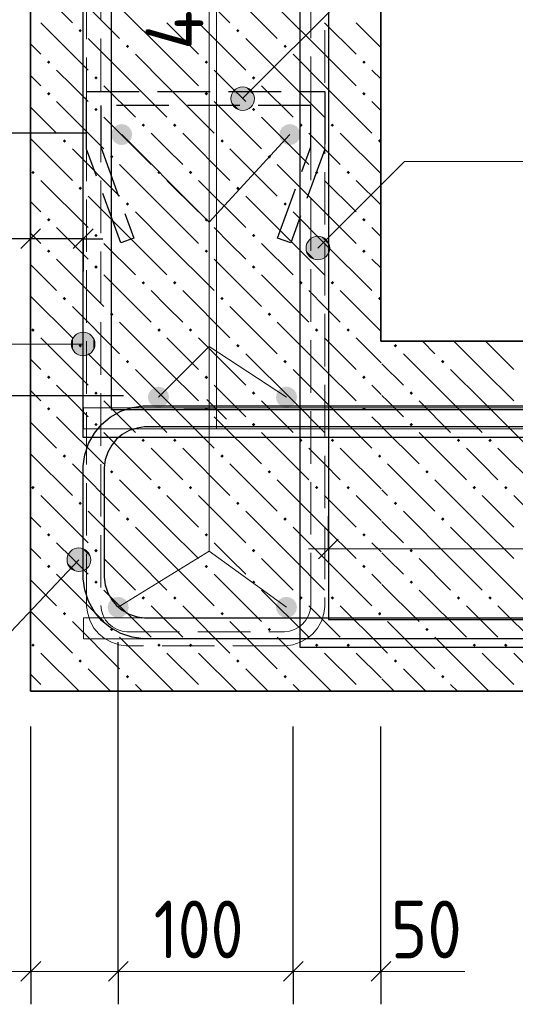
# Model space of a CAD drawing. Header units: millimetres. Extents: x 0 to 50400, y 0 to 35640.
# Tile 31 of 34: x 36413 to 38677, y 24557 to 29055. Entities that reach past the tile are written whole.
import ezdxf

# ---------------------------------------------------------------- set-up
doc = ezdxf.new("R2010")
doc.units = ezdxf.units.MM
doc.linetypes.add('______2', pattern=[324, 240, -84])
for name, color, linetype, lineweight in [('Standard', 7, 'Continuous', 25), ('ДОП Верх по Х', 7, 'Continuous', 25), ('ЖБ Перекрытие верхний уровень', 7, 'Continuous', 35), ('Размерная линия_ общее', 7, 'Continuous', 13), ('Текст_ общее', 7, 'Continuous', 25)]:
    doc.layers.add(name, color=color, linetype=linetype, lineweight=lineweight)
for name, color, linetype, lineweight, true_color in [('Обрамление П-обр. равн.', 7, 'Continuous', 25, 0x5f1e0f), ('Поперечное армирование AW фон', 7, '______2', 13, 0xa0a0a0), ('Фоновоя арматура Х1', 7, 'Continuous', 18, 0x656565)]:
    doc.layers.add(name, color=color, linetype=linetype, lineweight=lineweight, true_color=true_color)
doc.layers.add('Стена фоновая затяжка С-обр.', color=7, linetype='______2', true_color=0xa0a0a0)
doc.styles.add('ISOCPEUR', font='txt')

msp = doc.modelspace()

# ---------------------------------------------------------------- hatches: boundary and pattern name
at = {"layer": 'ЖБ Перекрытие верхний уровень', "linetype": 'Continuous', "lineweight": 18, "transparency": 33554687}
for points in [[(36681.7, 29005.4), (36689.5, 29013.2), (36697.3, 29005.4), (36689.5, 28997.6)], [(37401.7, 29005.4), (37409.5, 29013.2), (37417.3, 29005.4), (37409.5, 28997.6)], [(36897.7, 28933.4), (36905.5, 28941.2), (36913.3, 28933.4), (36905.5, 28925.6)], [(37617.7, 28933.4), (37625.5, 28941.2), (37633.3, 28933.4), (37625.5, 28925.6)], [(36537.7, 28861.4), (36545.5, 28869.2), (36553.3, 28861.4), (36545.5, 28853.6)], [(37257.7, 28861.4), (37265.5, 28869.2), (37273.3, 28861.4), (37265.5, 28853.6)], [(37977.7, 28861.4), (37985.5, 28869.2), (37993.3, 28861.4), (37985.5, 28853.6)], [(36753.7, 28789.4), (36761.5, 28797.2), (36769.3, 28789.4), (36761.5, 28781.6)], [(37473.7, 28789.4), (37481.5, 28797.2), (37489.3, 28789.4), (37481.5, 28781.6)], [(36537.7, 28717.4), (36545.5, 28725.2), (36553.3, 28717.4), (36545.5, 28709.6)], [(37257.7, 28717.4), (37265.5, 28725.2), (37273.3, 28717.4), (37265.5, 28709.6)], [(37977.7, 28717.4), (37985.5, 28725.2), (37993.3, 28717.4), (37985.5, 28709.6)], [(36753.7, 28645.4), (36761.5, 28653.2), (36769.3, 28645.4), (36761.5, 28637.6)], [(37473.7, 28645.4), (37481.5, 28653.2), (37489.3, 28645.4), (37481.5, 28637.6)], [(36969.7, 28573.4), (36977.5, 28581.2), (36985.3, 28573.4), (36977.5, 28565.6)], [(37113.7, 28573.4), (37121.5, 28581.2), (37129.3, 28573.4), (37121.5, 28565.6)], [(37689.7, 28573.4), (37697.5, 28581.2), (37705.3, 28573.4), (37697.5, 28565.6)], [(37833.7, 28573.4), (37841.5, 28581.2), (37849.3, 28573.4), (37841.5, 28565.6)], [(36609.7, 28501.4), (36617.5, 28509.2), (36625.3, 28501.4), (36617.5, 28493.6)], [(37329.7, 28501.4), (37337.5, 28509.2), (37345.3, 28501.4), (37337.5, 28493.6)], [(38049.7, 28501.4), (38057.5, 28509.2), (38063.4, 28503.3), (38063.4, 28499.5), (38057.5, 28493.6)], [(36825.7, 28429.4), (36833.5, 28437.2), (36841.3, 28429.4), (36833.5, 28421.6)], [(37545.7, 28429.4), (37553.5, 28437.2), (37561.3, 28429.4), (37553.5, 28421.6)], [(36465.7, 28357.4), (36473.5, 28365.2), (36481.3, 28357.4), (36473.5, 28349.6)], [(37041.7, 28357.4), (37049.5, 28365.2), (37057.3, 28357.4), (37049.5, 28349.6)], [(37185.7, 28357.4), (37193.5, 28365.2), (37201.3, 28357.4), (37193.5, 28349.6)], [(37761.7, 28357.4), (37769.5, 28365.2), (37777.3, 28357.4), (37769.5, 28349.6)], [(37905.7, 28357.4), (37913.5, 28365.2), (37921.3, 28357.4), (37913.5, 28349.6)], [(36681.7, 28285.4), (36689.5, 28293.2), (36697.3, 28285.4), (36689.5, 28277.6)], [(37401.7, 28285.4), (37409.5, 28293.2), (37417.3, 28285.4), (37409.5, 28277.6)], [(36897.7, 28213.4), (36905.5, 28221.2), (36913.3, 28213.4), (36905.5, 28205.6)], [(37617.7, 28213.4), (37625.5, 28221.2), (37633.3, 28213.4), (37625.5, 28205.6)], [(36537.7, 28141.4), (36545.5, 28149.2), (36553.3, 28141.4), (36545.5, 28133.6)], [(37257.7, 28141.4), (37265.5, 28149.2), (37273.3, 28141.4), (37265.5, 28133.6)], [(37977.7, 28141.4), (37985.5, 28149.2), (37993.3, 28141.4), (37985.5, 28133.6)], [(36753.7, 28069.4), (36761.5, 28077.2), (36769.3, 28069.4), (36761.5, 28061.6)], [(37473.7, 28069.4), (37481.5, 28077.2), (37489.3, 28069.4), (37481.5, 28061.6)], [(36537.7, 27997.4), (36545.5, 28005.2), (36553.3, 27997.4), (36545.5, 27989.6)], [(37257.7, 27997.4), (37265.5, 28005.2), (37273.3, 27997.4), (37265.5, 27989.6)], [(37977.7, 27997.4), (37985.5, 28005.2), (37993.3, 27997.4), (37985.5, 27989.6)], [(36753.7, 27925.4), (36761.5, 27933.2), (36769.3, 27925.4), (36761.5, 27917.6)], [(37473.7, 27925.4), (37481.5, 27933.2), (37489.3, 27925.4), (37481.5, 27917.6)], [(36969.7, 27853.4), (36977.5, 27861.2), (36985.3, 27853.4), (36977.5, 27845.6)], [(37113.7, 27853.4), (37121.5, 27861.2), (37129.3, 27853.4), (37121.5, 27845.6)], [(37689.7, 27853.4), (37697.5, 27861.2), (37705.3, 27853.4), (37697.5, 27845.6)], [(37833.7, 27853.4), (37841.5, 27861.2), (37849.3, 27853.4), (37841.5, 27845.6)], [(36609.7, 27781.4), (36617.5, 27789.2), (36625.3, 27781.4), (36617.5, 27773.6)], [(37329.7, 27781.4), (37337.5, 27789.2), (37345.3, 27781.4), (37337.5, 27773.6)], [(38049.7, 27781.4), (38057.5, 27789.2), (38063.4, 27783.3), (38063.4, 27779.5), (38057.5, 27773.6)], [(36825.7, 27709.4), (36833.5, 27717.2), (36841.3, 27709.4), (36833.5, 27701.6)], [(37545.7, 27709.4), (37553.5, 27717.2), (37561.3, 27709.4), (37553.5, 27701.6)], [(36465.7, 27637.4), (36473.5, 27645.2), (36481.3, 27637.4), (36473.5, 27629.6)], [(37041.7, 27637.4), (37049.5, 27645.2), (37057.3, 27637.4), (37049.5, 27629.6)], [(37185.7, 27637.4), (37193.5, 27645.2), (37201.3, 27637.4), (37193.5, 27629.6)], [(37761.7, 27637.4), (37769.5, 27645.2), (37777.3, 27637.4), (37769.5, 27629.6)], [(37905.7, 27637.4), (37913.5, 27645.2), (37921.3, 27637.4), (37913.5, 27629.6)], [(36681.7, 27565.4), (36689.5, 27573.2), (36697.3, 27565.4), (36689.5, 27557.6)], [(37401.7, 27565.4), (37409.5, 27573.2), (37417.3, 27565.4), (37409.5, 27557.6)], [(38121.7, 27565.4), (38129.5, 27573.2), (38137.3, 27565.4), (38129.5, 27557.6)], [(36897.7, 27493.4), (36905.5, 27501.2), (36913.3, 27493.4), (36905.5, 27485.6)], [(37617.7, 27493.4), (37625.5, 27501.2), (37633.3, 27493.4), (37625.5, 27485.6)], [(38337.7, 27493.4), (38345.5, 27501.2), (38353.3, 27493.4), (38345.5, 27485.6)], [(36537.7, 27421.4), (36545.5, 27429.2), (36553.3, 27421.4), (36545.5, 27413.6)], [(37257.7, 27421.4), (37265.5, 27429.2), (37273.3, 27421.4), (37265.5, 27413.6)], [(37977.7, 27421.4), (37985.5, 27429.2), (37993.3, 27421.4), (37985.5, 27413.6)], [(36753.7, 27349.4), (36761.5, 27357.2), (36769.3, 27349.4), (36761.5, 27341.6)], [(37473.7, 27349.4), (37481.5, 27357.2), (37489.3, 27349.4), (37481.5, 27341.6)], [(38193.7, 27349.4), (38201.5, 27357.2), (38209.3, 27349.4), (38201.5, 27341.6)], [(36537.7, 27277.4), (36545.5, 27285.2), (36553.3, 27277.4), (36545.5, 27269.6)], [(37257.7, 27277.4), (37265.5, 27285.2), (37273.3, 27277.4), (37265.5, 27269.6)], [(37977.7, 27277.4), (37985.5, 27285.2), (37993.3, 27277.4), (37985.5, 27269.6)], [(36753.7, 27205.4), (36761.5, 27213.2), (36769.3, 27205.4), (36761.5, 27197.6)], [(37473.7, 27205.4), (37481.5, 27213.2), (37489.3, 27205.4), (37481.5, 27197.6)], [(38193.7, 27205.4), (38201.5, 27213.2), (38209.3, 27205.4), (38201.5, 27197.6)], [(36969.7, 27133.4), (36977.5, 27141.2), (36985.3, 27133.4), (36977.5, 27125.6)], [(37113.7, 27133.4), (37121.5, 27141.2), (37129.3, 27133.4), (37121.5, 27125.6)], [(37689.7, 27133.4), (37697.5, 27141.2), (37705.3, 27133.4), (37697.5, 27125.6)], [(37833.7, 27133.4), (37841.5, 27141.2), (37849.3, 27133.4), (37841.5, 27125.6)], [(38409.7, 27133.4), (38417.5, 27141.2), (38425.3, 27133.4), (38417.5, 27125.6)], [(38553.7, 27133.4), (38561.5, 27141.2), (38569.3, 27133.4), (38561.5, 27125.6)], [(36609.7, 27061.4), (36617.5, 27069.2), (36625.3, 27061.4), (36617.5, 27053.6)], [(37329.7, 27061.4), (37337.5, 27069.2), (37345.3, 27061.4), (37337.5, 27053.6)], [(38049.7, 27061.4), (38057.5, 27069.2), (38063.4, 27063.3), (38063.4, 27059.5), (38057.5, 27053.6)], [(36825.7, 26989.4), (36833.5, 26997.2), (36841.3, 26989.4), (36833.5, 26981.6)], [(37545.7, 26989.4), (37553.5, 26997.2), (37561.3, 26989.4), (37553.5, 26981.6)], [(38265.7, 26989.4), (38273.5, 26997.2), (38281.3, 26989.4), (38273.5, 26981.6)], [(36465.7, 26917.4), (36473.5, 26925.2), (36481.3, 26917.4), (36473.5, 26909.6)], [(37041.7, 26917.4), (37049.5, 26925.2), (37057.3, 26917.4), (37049.5, 26909.6)], [(37185.7, 26917.4), (37193.5, 26925.2), (37201.3, 26917.4), (37193.5, 26909.6)], [(37761.7, 26917.4), (37769.5, 26925.2), (37777.3, 26917.4), (37769.5, 26909.6)], [(37905.7, 26917.4), (37913.5, 26925.2), (37921.3, 26917.4), (37913.5, 26909.6)], [(38481.7, 26917.4), (38489.5, 26925.2), (38497.3, 26917.4), (38489.5, 26909.6)], [(38625.7, 26917.4), (38633.5, 26925.2), (38641.3, 26917.4), (38633.5, 26909.6)], [(36681.7, 26845.4), (36689.5, 26853.2), (36697.3, 26845.4), (36689.5, 26837.6)], [(37401.7, 26845.4), (37409.5, 26853.2), (37417.3, 26845.4), (37409.5, 26837.6)], [(38121.7, 26845.4), (38129.5, 26853.2), (38137.3, 26845.4), (38129.5, 26837.6)], [(36897.7, 26773.4), (36905.5, 26781.2), (36913.3, 26773.4), (36905.5, 26765.6)], [(37617.7, 26773.4), (37625.5, 26781.2), (37633.3, 26773.4), (37625.5, 26765.6)], [(38337.7, 26773.4), (38345.5, 26781.2), (38353.3, 26773.4), (38345.5, 26765.6)], [(36537.7, 26701.4), (36545.5, 26709.2), (36553.3, 26701.4), (36545.5, 26693.6)], [(37257.7, 26701.4), (37265.5, 26709.2), (37273.3, 26701.4), (37265.5, 26693.6)], [(37977.7, 26701.4), (37985.5, 26709.2), (37993.3, 26701.4), (37985.5, 26693.6)], [(36753.7, 26629.4), (36761.5, 26637.2), (36769.3, 26629.4), (36761.5, 26621.6)], [(37473.7, 26629.4), (37481.5, 26637.2), (37489.3, 26629.4), (37481.5, 26621.6)], [(38193.7, 26629.4), (38201.5, 26637.2), (38209.3, 26629.4), (38201.5, 26621.6)], [(36537.7, 26557.4), (36545.5, 26565.2), (36553.3, 26557.4), (36545.5, 26549.6)], [(37257.7, 26557.4), (37265.5, 26565.2), (37273.3, 26557.4), (37265.5, 26549.6)], [(37977.7, 26557.4), (37985.5, 26565.2), (37993.3, 26557.4), (37985.5, 26549.6)], [(36753.7, 26485.4), (36761.5, 26493.2), (36769.3, 26485.4), (36761.5, 26477.6)], [(37473.7, 26485.4), (37481.5, 26493.2), (37489.3, 26485.4), (37481.5, 26477.6)], [(38193.7, 26485.4), (38201.5, 26493.2), (38209.3, 26485.4), (38201.5, 26477.6)], [(36969.7, 26413.4), (36977.5, 26421.2), (36985.3, 26413.4), (36977.5, 26405.6)], [(37113.7, 26413.4), (37121.5, 26421.2), (37129.3, 26413.4), (37121.5, 26405.6)], [(37689.7, 26413.4), (37697.5, 26421.2), (37705.3, 26413.4), (37697.5, 26405.6)], [(37833.7, 26413.4), (37841.5, 26421.2), (37849.3, 26413.4), (37841.5, 26405.6)], [(38409.7, 26413.4), (38417.5, 26421.2), (38425.3, 26413.4), (38417.5, 26405.6)], [(38553.7, 26413.4), (38561.5, 26421.2), (38569.3, 26413.4), (38561.5, 26405.6)], [(36609.7, 26341.4), (36617.5, 26349.2), (36625.3, 26341.4), (36617.5, 26333.6)], [(37329.7, 26341.4), (37337.5, 26349.2), (37345.3, 26341.4), (37337.5, 26333.6)], [(38049.7, 26341.4), (38057.5, 26349.2), (38063.4, 26343.3), (38063.4, 26339.5), (38057.5, 26333.6)], [(36825.7, 26269.4), (36833.5, 26277.2), (36841.3, 26269.4), (36833.5, 26261.6)], [(37545.7, 26269.4), (37553.5, 26277.2), (37561.3, 26269.4), (37553.5, 26261.6)], [(38265.7, 26269.4), (38273.5, 26277.2), (38281.3, 26269.4), (38273.5, 26261.6)], [(36465.7, 26197.4), (36473.5, 26205.2), (36481.3, 26197.4), (36473.5, 26189.6)], [(37041.7, 26197.4), (37049.5, 26205.2), (37057.3, 26197.4), (37049.5, 26189.6)], [(37185.7, 26197.4), (37193.5, 26205.2), (37201.3, 26197.4), (37193.5, 26189.6)], [(37761.7, 26197.4), (37769.5, 26205.2), (37777.3, 26197.4), (37769.5, 26189.6)], [(37905.7, 26197.4), (37913.5, 26205.2), (37921.3, 26197.4), (37913.5, 26189.6)], [(38481.7, 26197.4), (38489.5, 26205.2), (38497.3, 26197.4), (38489.5, 26189.6)], [(38625.7, 26197.4), (38633.5, 26205.2), (38641.3, 26197.4), (38633.5, 26189.6)], [(36681.7, 26125.4), (36689.5, 26133.2), (36697.3, 26125.4), (36689.5, 26117.6)], [(37401.7, 26125.4), (37409.5, 26133.2), (37417.3, 26125.4), (37409.5, 26117.6)], [(38121.7, 26125.4), (38129.5, 26133.2), (38137.3, 26125.4), (38129.5, 26117.6)], [(36897.7, 26053.4), (36905.5, 26061.2), (36913.3, 26053.4), (36905.5, 26045.6)], [(37617.7, 26053.4), (37625.5, 26061.2), (37633.3, 26053.4), (37625.5, 26045.6)], [(38337.7, 26053.4), (38345.5, 26061.2), (38353.3, 26053.4), (38345.5, 26045.6)], [(36542.9, 25986.6), (36545.5, 25989.2), (36548, 25986.6)], [(37262.9, 25986.6), (37265.5, 25989.2), (37268, 25986.6)], [(37982.9, 25986.6), (37985.5, 25989.2), (37988, 25986.6)]]:
    msp.add_hatch(color=7, dxfattribs=at).paths.add_polyline_path(points, flags=16)
at = {"layer": 'Текст_ общее', "linetype": 'Continuous', "lineweight": 13, "transparency": 33554687}
for points in [[(37379.5, 28708.5), (37469.6, 28656.6), (37393.2, 28733)], [(37379.5, 28681), (37445.1, 28642.9), (37379.5, 28708.5)], [(37379.5, 28708.5), (37445.1, 28642.9), (37469.6, 28656.6)], [(37393.2, 28733), (37483.3, 28681), (37417.7, 28746.7)], [(37393.2, 28733), (37469.6, 28656.6), (37483.3, 28681)], [(37417.7, 28746.7), (37483.3, 28681), (37483.3, 28708.5)], [(37417.7, 28746.7), (37483.3, 28708.5), (37445.1, 28746.7)], [(37445.1, 28746.7), (37483.3, 28708.5), (37469.6, 28733)], [(37417.7, 28642.9), (37379.5, 28681), (37393.2, 28656.6)], [(37379.5, 28681), (37417.7, 28642.9), (37445.1, 28642.9)], [(37723, 28025.7), (37813.1, 27973.7), (37736.7, 28050.1)], [(37736.7, 28050.1), (37826.9, 27998.2), (37761.2, 28063.8)], [(37736.7, 28050.1), (37813.1, 27973.7), (37826.9, 27998.2)], [(37761.2, 28063.8), (37826.9, 27998.2), (37826.9, 28025.7)], [(37761.2, 28063.8), (37826.9, 28025.7), (37788.7, 28063.8)], [(37788.7, 28063.8), (37826.9, 28025.7), (37813.1, 28050.1)], [(37723, 27998.2), (37788.7, 27960), (37723, 28025.7)], [(37723, 28025.7), (37788.7, 27960), (37813.1, 27973.7)], [(37761.2, 27960), (37723, 27998.2), (37736.7, 27973.7)], [(37723, 27998.2), (37761.2, 27960), (37788.7, 27960)], [(36702.9, 27519.5), (36702.9, 27627.5), (36675.9, 27619.9)], [(36729.9, 27527), (36729.9, 27619.9), (36702.9, 27627.5)], [(36729.9, 27527), (36702.9, 27627.5), (36702.9, 27519.5)], [(36656.5, 27546.5), (36656.5, 27600.5), (36648.9, 27573.5)], [(36675.9, 27527), (36675.9, 27619.9), (36656.5, 27600.5)], [(36675.9, 27527), (36656.5, 27600.5), (36656.5, 27546.5)], [(36702.9, 27519.5), (36675.9, 27619.9), (36675.9, 27527)], [(36749.4, 27546.5), (36749.4, 27600.5), (36729.9, 27619.9)], [(36749.4, 27546.5), (36729.9, 27619.9), (36729.9, 27527)], [(36749.4, 27600.5), (36749.4, 27546.5), (36756.9, 27573.5)], [(36735.6, 26575.5), (36668.1, 26639.3), (36644.1, 26624.9)], [(36734.8, 26602.9), (36695.6, 26640), (36668.1, 26639.3)], [(36734.8, 26602.9), (36668.1, 26639.3), (36735.6, 26575.5)], [(36695.6, 26640), (36734.8, 26602.9), (36720.4, 26627)], [(36722.5, 26550.6), (36644.1, 26624.9), (36631, 26600.1)], [(36722.5, 26550.6), (36631, 26600.1), (36698.5, 26536.2)], [(36698.5, 26536.2), (36631, 26600.1), (36631.8, 26572.6)], [(36735.6, 26575.5), (36644.1, 26624.9), (36722.5, 26550.6)], [(36698.5, 26536.2), (36631.8, 26572.6), (36671, 26535.5)], [(36671, 26535.5), (36631.8, 26572.6), (36646.2, 26548.5)]]:
    msp.add_hatch(color=7, dxfattribs=at).paths.add_polyline_path(points)
at = {"layer": 'Фоновоя арматура Х1', "linetype": 'Continuous', "lineweight": 18, "transparency": 33554687}
for points in [[(36926.9, 28530.6), (36923.3, 28549), (36912.9, 28564.6), (36897.3, 28575), (36878.9, 28578.6), (36860.6, 28575), (36845, 28564.6), (36834.6, 28549), (36830.9, 28530.6), (36834.6, 28512.3), (36845, 28496.7), (36860.6, 28486.3), (36878.9, 28482.6), (36897.3, 28486.3), (36912.9, 28496.7), (36923.3, 28512.3)], [(37694.9, 28530.6), (37691.3, 28549), (37680.9, 28564.6), (37665.3, 28575), (37646.9, 28578.6), (37628.6, 28575), (37613, 28564.6), (37602.6, 28549), (37598.9, 28530.6), (37602.6, 28512.3), (37613, 28496.7), (37628.6, 28486.3), (37646.9, 28482.6), (37665.3, 28486.3), (37680.9, 28496.7), (37691.3, 28512.3)], [(37094.9, 27330.6), (37091.3, 27349), (37080.9, 27364.6), (37065.3, 27375), (37046.9, 27378.6), (37028.6, 27375), (37013, 27364.6), (37002.6, 27349), (36998.9, 27330.6), (37002.6, 27312.3), (37013, 27296.7), (37028.6, 27286.3), (37046.9, 27282.6), (37065.3, 27286.3), (37080.9, 27296.7), (37091.3, 27312.3)], [(37679.6, 27330.6), (37675.9, 27349), (37665.5, 27364.6), (37650, 27375), (37631.6, 27378.6), (37613.2, 27375), (37597.7, 27364.6), (37587.3, 27349), (37583.6, 27330.6), (37587.3, 27312.3), (37597.7, 27296.7), (37613.2, 27286.3), (37631.6, 27282.6), (37650, 27286.3), (37665.5, 27296.7), (37675.9, 27312.3)], [(36910.9, 26370.6), (36907.3, 26389), (36896.9, 26404.6), (36881.3, 26415), (36862.9, 26418.6), (36844.6, 26415), (36829, 26404.6), (36818.6, 26389), (36814.9, 26370.6), (36818.6, 26352.3), (36829, 26336.7), (36844.6, 26326.3), (36862.9, 26322.6), (36881.3, 26326.3), (36896.9, 26336.7), (36907.3, 26352.3)], [(37679.6, 26370.6), (37675.9, 26389), (37665.5, 26404.6), (37650, 26415), (37631.6, 26418.6), (37613.2, 26415), (37597.7, 26404.6), (37587.3, 26389), (37583.6, 26370.6), (37587.3, 26352.3), (37597.7, 26336.7), (37613.2, 26326.3), (37631.6, 26322.6), (37650, 26326.3), (37665.5, 26336.7), (37675.9, 26352.3)]]:
    msp.add_hatch(color=7, dxfattribs=at).paths.add_polyline_path(points)

# ---------------------------------------------------------------- linework, layer by layer
at = {"layer": 'Standard', "color": 7, "linetype": 'Continuous', "lineweight": 13, "transparency": 33554687}
for p, q in [((37278.6, 30627), (37278.6, 26627)), ((36878.9, 28530.6), (37241, 28168.6)), ((37278.6, 28131), (37646.9, 28530.6)), ((37241, 28168.6), (37278.6, 28131)), ((36462.9, 28054.3), (35918.9, 28054.3)), ((37046.9, 27330.6), (37278.6, 27562.3)), ((37278.6, 27562.3), (37631.6, 27330.6)), ((37278.6, 26627), (36862.9, 26370.6)), ((37278.6, 26627), (37631.6, 26370.6)), ((36463.9, 24706.5), (36031.9, 24706.5)), ((38062.9, 24706.5), (38446.9, 24706.5))]:
    msp.add_line(p, q, dxfattribs=at)
at = {"layer": 'ДОП Верх по Х', "color": 7, "linetype": 'Continuous', "lineweight": 25, "transparency": 33554687}
for points in [[(30269.2, 31146.6), (37822.9, 31146.6), (37822.9, 26314.6), (43182.9, 26314.6), (43182.9, 26186.6), (37694.9, 26186.6), (37694.9, 31018.6), (30269.2, 31018.6), (30269.2, 31146.6)], [(30269.2, 31146.6), (37822.9, 31146.6), (37822.9, 26314.6), (43182.9, 26314.6), (43182.9, 26186.6), (37694.9, 26186.6), (37694.9, 31018.6), (30269.2, 31018.6), (30269.2, 31146.6)], [(30269.2, 31146.6), (37822.9, 31146.6), (37822.9, 26314.6), (43182.9, 26314.6), (43182.9, 26186.6), (37694.9, 26186.6), (37694.9, 31018.6), (30269.2, 31018.6), (30269.2, 31146.6)], [(36830.9, 31106.6), (36830.9, 27274.6), (45818.8, 27274.6), (45818.8, 27146.6), (36702.9, 27146.6), (36702.9, 31106.6), (36830.9, 31106.6)], [(36830.9, 31106.6), (36830.9, 27274.6), (45818.8, 27274.6), (45818.8, 27146.6), (36702.9, 27146.6), (36702.9, 31106.6), (36830.9, 31106.6)], [(36830.9, 31106.6), (36830.9, 27274.6), (45818.8, 27274.6), (45818.8, 27146.6), (36702.9, 27146.6), (36702.9, 31106.6), (36830.9, 31106.6)]]:
    msp.add_lwpolyline(points, dxfattribs=at)
at = {"layer": 'ЖБ Перекрытие верхний уровень', "color": 7, "linetype": 'Continuous', "lineweight": 35, "transparency": 33554687}
for p, q in [((36462.9, 29826.6), (36462.9, 25986.6)), ((38062.9, 27586.6), (38062.9, 29826.6)), ((45754.8, 27586.6), (38062.9, 27586.6)), ((36462.9, 25986.6), (38062.9, 25986.6)), ((38062.9, 25986.6), (45754.8, 25986.6))]:
    msp.add_line(p, q, dxfattribs=at)
at = {"layer": 'ЖБ Перекрытие верхний уровень', "color": 9, "linetype": 'Continuous', "lineweight": 18, "true_color": 0xc7c7c7, "transparency": 33554687}
for p, q in [((37157.5, 29257.4), (37373.5, 29041.4)), ((36463.9, 29231), (36653.5, 29041.4)), ((36653.5, 29185.4), (36869.5, 28969.4)), ((37373.5, 29185.4), (37589.5, 28969.4)), ((37085.5, 28897.4), (36869.5, 29113.4)), ((37805.5, 28897.4), (37589.5, 29113.4)), ((36509.5, 29041.4), (36725.5, 28825.4)), ((37085.5, 29041.4), (37229.5, 28897.4)), ((37229.5, 29041.4), (37445.5, 28825.4)), ((37805.5, 29041.4), (37949.5, 28897.4)), ((37949.5, 29041.4), (38063.4, 28927.5)), ((36463.9, 28943), (36509.5, 28897.4)), ((36941.5, 28753.4), (36725.5, 28969.4)), ((37661.5, 28753.4), (37445.5, 28969.4)), ((36941.5, 28897.4), (37085.5, 28753.4)), ((37085.5, 28897.4), (37229.5, 28753.4)), ((37661.5, 28897.4), (37805.5, 28753.4)), ((37805.5, 28897.4), (37949.5, 28753.4)), ((36463.9, 28799), (36509.5, 28753.4)), ((36653.5, 28753.4), (36581.5, 28825.4)), ((37373.5, 28753.4), (37301.5, 28825.4)), ((38063.4, 28783.4), (38021.5, 28825.4)), ((36725.5, 28681.4), (36653.5, 28753.4)), ((36797.5, 28753.4), (36941.5, 28609.4)), ((36941.5, 28753.4), (37085.5, 28609.4)), ((37085.5, 28753.4), (37301.5, 28537.4)), ((37445.5, 28681.4), (37373.5, 28753.4)), ((37517.5, 28753.4), (37661.5, 28609.4)), ((37661.5, 28753.4), (37805.5, 28609.4)), ((37805.5, 28753.4), (38021.5, 28537.4)), ((36581.5, 28681.4), (36797.5, 28465.4)), ((37301.5, 28681.4), (37517.5, 28465.4)), ((38021.5, 28681.4), (38063.4, 28639.5)), ((36463.9, 28655), (36581.5, 28537.4)), ((36797.5, 28609.4), (37013.5, 28393.4)), ((37517.5, 28609.4), (37733.5, 28393.4)), ((37085.5, 28465.4), (37013.5, 28537.4)), ((37157.5, 28537.4), (37373.5, 28321.4)), ((37805.5, 28465.4), (37733.5, 28537.4)), ((37877.5, 28537.4), (38063.4, 28351.4)), ((36463.9, 28511), (36653.5, 28321.4)), ((36653.5, 28465.4), (36869.5, 28249.4)), ((37157.5, 28393.4), (37085.5, 28465.4)), ((37373.5, 28465.4), (37589.5, 28249.4)), ((37877.5, 28393.4), (37805.5, 28465.4)), ((37085.5, 28177.4), (36869.5, 28393.4)), ((37805.5, 28177.4), (37589.5, 28393.4)), ((36509.5, 28321.4), (36725.5, 28105.4)), ((37085.5, 28321.4), (37229.5, 28177.4)), ((37229.5, 28321.4), (37445.5, 28105.4)), ((37805.5, 28321.4), (37949.5, 28177.4)), ((37949.5, 28321.4), (38063.4, 28207.5)), ((36463.9, 28223), (36509.5, 28177.4)), ((36941.5, 28033.4), (36725.5, 28249.4)), ((37661.5, 28033.4), (37445.5, 28249.4)), ((36941.5, 28177.4), (37085.5, 28033.4)), ((37085.5, 28177.4), (37229.5, 28033.4)), ((37661.5, 28177.4), (37805.5, 28033.4)), ((37805.5, 28177.4), (37949.5, 28033.4)), ((36463.9, 28079), (36509.5, 28033.4)), ((36653.5, 28033.4), (36581.5, 28105.4)), ((37373.5, 28033.4), (37301.5, 28105.4)), ((38063.4, 28063.4), (38021.5, 28105.4)), ((36725.5, 27961.4), (36653.5, 28033.4)), ((36797.5, 28033.4), (36941.5, 27889.4)), ((36941.5, 28033.4), (37085.5, 27889.4)), ((37085.5, 28033.4), (37301.5, 27817.4)), ((37445.5, 27961.4), (37373.5, 28033.4)), ((37517.5, 28033.4), (37661.5, 27889.4)), ((37661.5, 28033.4), (37805.5, 27889.4)), ((37805.5, 28033.4), (38021.5, 27817.4)), ((36581.5, 27961.4), (36797.5, 27745.4)), ((37301.5, 27961.4), (37517.5, 27745.4)), ((38021.5, 27961.4), (38063.4, 27919.5)), ((36463.9, 27935), (36581.5, 27817.4)), ((36797.5, 27889.4), (37013.5, 27673.4)), ((37517.5, 27889.4), (37733.5, 27673.4)), ((37085.5, 27745.4), (37013.5, 27817.4)), ((37157.5, 27817.4), (37373.5, 27601.4)), ((37805.5, 27745.4), (37733.5, 27817.4)), ((37877.5, 27817.4), (38063.4, 27631.4)), ((36463.9, 27791), (36653.5, 27601.4)), ((36653.5, 27745.4), (36869.5, 27529.4)), ((37157.5, 27673.4), (37085.5, 27745.4)), ((37373.5, 27745.4), (37589.5, 27529.4)), ((37877.5, 27673.4), (37805.5, 27745.4)), ((37085.5, 27457.4), (36869.5, 27673.4)), ((37805.5, 27457.4), (37589.5, 27673.4)), ((36509.5, 27601.4), (36725.5, 27385.4)), ((37085.5, 27601.4), (37229.5, 27457.4)), ((37229.5, 27601.4), (37445.5, 27385.4)), ((37805.5, 27601.4), (37949.5, 27457.4)), ((37949.5, 27601.4), (38063.4, 27487.5)), ((38252.2, 27586.6), (38309.5, 27529.4)), ((38525.5, 27457.4), (38396.2, 27586.6)), ((38540.2, 27586.6), (38669.5, 27457.4)), ((36463.9, 27503), (36509.5, 27457.4)), ((36941.5, 27313.4), (36725.5, 27529.4)), ((37661.5, 27313.4), (37445.5, 27529.4)), ((38381.5, 27313.4), (38165.5, 27529.4)), ((36941.5, 27457.4), (37085.5, 27313.4)), ((37085.5, 27457.4), (37229.5, 27313.4)), ((37661.5, 27457.4), (37805.5, 27313.4)), ((37805.5, 27457.4), (37949.5, 27313.4)), ((38067.9, 27483), (38165.5, 27385.4)), ((38381.5, 27457.4), (38525.5, 27313.4)), ((38525.5, 27457.4), (38669.5, 27313.4)), ((36463.9, 27359), (36509.5, 27313.4)), ((36653.5, 27313.4), (36581.5, 27385.4)), ((37373.5, 27313.4), (37301.5, 27385.4)), ((38063.4, 27343.4), (38021.5, 27385.4)), ((36725.5, 27241.4), (36653.5, 27313.4)), ((36797.5, 27313.4), (36941.5, 27169.4)), ((36941.5, 27313.4), (37085.5, 27169.4)), ((37085.5, 27313.4), (37301.5, 27097.4)), ((37445.5, 27241.4), (37373.5, 27313.4)), ((37517.5, 27313.4), (37661.5, 27169.4)), ((37661.5, 27313.4), (37805.5, 27169.4)), ((37805.5, 27313.4), (38021.5, 27097.4)), ((38093.5, 27313.4), (38067.9, 27338.9)), ((38165.5, 27241.4), (38093.5, 27313.4)), ((38237.5, 27313.4), (38381.5, 27169.4)), ((38381.5, 27313.4), (38525.5, 27169.4)), ((38525.5, 27313.4), (38741.5, 27097.4)), ((36581.5, 27241.4), (36797.5, 27025.4)), ((37301.5, 27241.4), (37517.5, 27025.4)), ((38021.5, 27241.4), (38063.4, 27199.5)), ((36463.9, 27215), (36581.5, 27097.4)), ((38067.9, 27195), (38237.5, 27025.4)), ((36797.5, 27169.4), (37013.5, 26953.4)), ((37517.5, 27169.4), (37733.5, 26953.4)), ((38237.5, 27169.4), (38453.5, 26953.4)), ((37085.5, 27025.4), (37013.5, 27097.4)), ((37157.5, 27097.4), (37373.5, 26881.4)), ((37805.5, 27025.4), (37733.5, 27097.4)), ((37877.5, 27097.4), (38063.4, 26911.4)), ((38525.5, 27025.4), (38453.5, 27097.4)), ((38597.5, 27097.4), (38813.5, 26881.4)), ((36463.9, 27071), (36653.5, 26881.4)), ((36653.5, 27025.4), (36869.5, 26809.4)), ((37157.5, 26953.4), (37085.5, 27025.4)), ((37373.5, 27025.4), (37589.5, 26809.4)), ((37877.5, 26953.4), (37805.5, 27025.4)), ((38093.5, 27025.4), (38309.5, 26809.4)), ((38597.5, 26953.4), (38525.5, 27025.4)), ((37085.5, 26737.4), (36869.5, 26953.4)), ((37805.5, 26737.4), (37589.5, 26953.4)), ((38525.5, 26737.4), (38309.5, 26953.4)), ((38067.9, 26907), (38093.5, 26881.4)), ((36509.5, 26881.4), (36725.5, 26665.4)), ((37085.5, 26881.4), (37229.5, 26737.4)), ((37229.5, 26881.4), (37445.5, 26665.4)), ((37805.5, 26881.4), (37949.5, 26737.4)), ((37949.5, 26881.4), (38063.4, 26767.5)), ((38525.5, 26881.4), (38669.5, 26737.4)), ((38669.5, 26881.4), (38885.5, 26665.4)), ((36463.9, 26783), (36509.5, 26737.4)), ((36941.5, 26593.4), (36725.5, 26809.4)), ((37661.5, 26593.4), (37445.5, 26809.4)), ((38381.5, 26593.4), (38165.5, 26809.4)), ((36941.5, 26737.4), (37085.5, 26593.4)), ((37085.5, 26737.4), (37229.5, 26593.4)), ((37661.5, 26737.4), (37805.5, 26593.4)), ((37805.5, 26737.4), (37949.5, 26593.4)), ((38067.9, 26763), (38165.5, 26665.4)), ((38381.5, 26737.4), (38525.5, 26593.4)), ((38525.5, 26737.4), (38669.5, 26593.4)), ((36463.9, 26639), (36509.5, 26593.4)), ((36653.5, 26593.4), (36581.5, 26665.4)), ((37373.5, 26593.4), (37301.5, 26665.4)), ((38063.4, 26623.4), (38021.5, 26665.4)), ((36725.5, 26521.4), (36653.5, 26593.4)), ((36797.5, 26593.4), (36941.5, 26449.4)), ((36941.5, 26593.4), (37085.5, 26449.4)), ((37085.5, 26593.4), (37301.5, 26377.4)), ((37445.5, 26521.4), (37373.5, 26593.4)), ((37517.5, 26593.4), (37661.5, 26449.4)), ((37661.5, 26593.4), (37805.5, 26449.4)), ((37805.5, 26593.4), (38021.5, 26377.4)), ((38093.5, 26593.4), (38067.9, 26618.9)), ((38165.5, 26521.4), (38093.5, 26593.4)), ((38237.5, 26593.4), (38381.5, 26449.4)), ((38381.5, 26593.4), (38525.5, 26449.4)), ((38525.5, 26593.4), (38741.5, 26377.4)), ((36581.5, 26521.4), (36797.5, 26305.4)), ((37301.5, 26521.4), (37517.5, 26305.4)), ((38021.5, 26521.4), (38063.4, 26479.5)), ((36463.9, 26495), (36581.5, 26377.4)), ((38067.9, 26475), (38237.5, 26305.4)), ((36797.5, 26449.4), (37013.5, 26233.4)), ((37517.5, 26449.4), (37733.5, 26233.4)), ((38237.5, 26449.4), (38453.5, 26233.4)), ((37085.5, 26305.4), (37013.5, 26377.4)), ((37157.5, 26377.4), (37373.5, 26161.4)), ((37805.5, 26305.4), (37733.5, 26377.4)), ((37877.5, 26377.4), (38063.4, 26191.4)), ((38525.5, 26305.4), (38453.5, 26377.4)), ((38597.5, 26377.4), (38813.5, 26161.4)), ((36463.9, 26351), (36653.5, 26161.4)), ((36653.5, 26305.4), (36869.5, 26089.4)), ((37157.5, 26233.4), (37085.5, 26305.4)), ((37373.5, 26305.4), (37589.5, 26089.4)), ((37877.5, 26233.4), (37805.5, 26305.4)), ((38093.5, 26305.4), (38309.5, 26089.4)), ((38597.5, 26233.4), (38525.5, 26305.4)), ((37085.5, 26017.4), (36869.5, 26233.4)), ((37805.5, 26017.4), (37589.5, 26233.4)), ((38525.5, 26017.4), (38309.5, 26233.4)), ((38067.9, 26187), (38093.5, 26161.4)), ((36509.5, 26161.4), (36684.2, 25986.6)), ((37085.5, 26161.4), (37229.5, 26017.4)), ((37229.5, 26161.4), (37404.2, 25986.6)), ((37805.5, 26161.4), (37949.5, 26017.4)), ((37949.5, 26161.4), (38063.4, 26047.5)), ((38525.5, 26161.4), (38669.5, 26017.4)), ((38669.5, 26161.4), (38844.2, 25986.6)), ((36463.9, 26063), (36509.5, 26017.4)), ((36828.2, 25986.6), (36725.5, 26089.4)), ((37548.2, 25986.6), (37445.5, 26089.4)), ((38268.2, 25986.6), (38165.5, 26089.4)), ((36941.5, 26017.4), (36972.2, 25986.6)), ((37085.5, 26017.4), (37116.2, 25986.6)), ((37661.5, 26017.4), (37692.2, 25986.6)), ((37805.5, 26017.4), (37836.2, 25986.6)), ((38067.9, 26043), (38124.2, 25986.6)), ((38381.5, 26017.4), (38412.2, 25986.6)), ((38525.5, 26017.4), (38556.2, 25986.6))]:
    msp.add_line(p, q, dxfattribs=at)
at = {"layer": 'Обрамление П-обр. равн.', "color": 38, "linetype": 'Continuous', "lineweight": 25, "true_color": 0x5f1e0f, "transparency": 33554687}
for points in [[(41598.9, 26226.6), (36977.2, 26226.6), (36927.1, 26233.6), (36874.9, 26250.8), (36826.8, 26277.7), (36787.1, 26310.8), (36754, 26350.5), (36727.1, 26398.6), (36709.9, 26450.8), (36702.9, 26500.8), (36702.9, 27016.4), (36709.9, 27066.5), (36727.1, 27118.7), (36754, 27166.8), (36787.1, 27206.4), (36826.8, 27239.5), (36874.9, 27266.5), (36927.1, 27283.7), (36977.2, 27290.6), (41598.9, 27290.6)], [(41598.9, 26226.6), (36977.2, 26226.6), (36927.1, 26233.6), (36874.9, 26250.8), (36826.8, 26277.7), (36787.1, 26310.8), (36754, 26350.5), (36727.1, 26398.6), (36709.9, 26450.8), (36702.9, 26500.8), (36702.9, 27016.4), (36709.9, 27066.5), (36727.1, 27118.7), (36754, 27166.8), (36787.1, 27206.4), (36826.8, 27239.5), (36874.9, 27266.5), (36927.1, 27283.7), (36977.2, 27290.6), (41598.9, 27290.6)], [(41598.9, 26226.6), (36977.2, 26226.6), (36927.1, 26233.6), (36874.9, 26250.8), (36826.8, 26277.7), (36787.1, 26310.8), (36754, 26350.5), (36727.1, 26398.6), (36709.9, 26450.8), (36702.9, 26500.8), (36702.9, 27016.4), (36709.9, 27066.5), (36727.1, 27118.7), (36754, 27166.8), (36787.1, 27206.4), (36826.8, 27239.5), (36874.9, 27266.5), (36927.1, 27283.7), (36977.2, 27290.6), (41598.9, 27290.6)], [(41598.9, 27194.6), (36983.8, 27194.6), (36948.9, 27189.8), (36913.7, 27178.2), (36881.5, 27160.1), (36855.3, 27138.3), (36833.4, 27112.1), (36815.4, 27079.9), (36803.8, 27044.7), (36798.9, 27009.8), (36798.9, 26507.5), (36803.8, 26472.6), (36815.4, 26437.4), (36833.4, 26405.2), (36855.3, 26379), (36881.5, 26357.1), (36913.7, 26339.1), (36948.9, 26327.5), (36983.8, 26322.6), (41598.9, 26322.6)], [(41598.9, 27194.6), (36983.8, 27194.6), (36948.9, 27189.8), (36913.7, 27178.2), (36881.5, 27160.1), (36855.3, 27138.3), (36833.4, 27112.1), (36815.4, 27079.9), (36803.8, 27044.7), (36798.9, 27009.8), (36798.9, 26507.5), (36803.8, 26472.6), (36815.4, 26437.4), (36833.4, 26405.2), (36855.3, 26379), (36881.5, 26357.1), (36913.7, 26339.1), (36948.9, 26327.5), (36983.8, 26322.6), (41598.9, 26322.6)], [(41598.9, 27194.6), (36983.8, 27194.6), (36948.9, 27189.8), (36913.7, 27178.2), (36881.5, 27160.1), (36855.3, 27138.3), (36833.4, 27112.1), (36815.4, 27079.9), (36803.8, 27044.7), (36798.9, 27009.8), (36798.9, 26507.5), (36803.8, 26472.6), (36815.4, 26437.4), (36833.4, 26405.2), (36855.3, 26379), (36881.5, 26357.1), (36913.7, 26339.1), (36948.9, 26327.5), (36983.8, 26322.6), (41598.9, 26322.6)]]:
    msp.add_lwpolyline(points, dxfattribs=at)
at = {"layer": 'Поперечное армирование AW фон', "color": 253, "linetype": '______2', "lineweight": 13, "true_color": 0xa0a0a0, "transparency": 33554687}
for points in [[(37806.9, 30950.9), (37806.9, 26374.4), (37802.4, 26341.6), (37791.1, 26307.3), (37773.4, 26275.8), (37751.7, 26249.8), (37725.7, 26228.1), (37694.2, 26210.5), (37660, 26199.2), (37627.2, 26194.6), (36898.7, 26194.6), (36865.9, 26199.2), (36831.6, 26210.5), (36800.1, 26228.1), (36774.1, 26249.8), (36752.4, 26275.8), (36734.8, 26307.3), (36723.5, 26341.6), (36718.9, 26374.4), (36718.9, 30917.2)], [(37806.9, 30950.9), (37806.9, 26374.4), (37802.4, 26341.6), (37791.1, 26307.3), (37773.4, 26275.8), (37751.7, 26249.8), (37725.7, 26228.1), (37694.2, 26210.5), (37660, 26199.2), (37627.2, 26194.6), (36898.7, 26194.6), (36865.9, 26199.2), (36831.6, 26210.5), (36800.1, 26228.1), (36774.1, 26249.8), (36752.4, 26275.8), (36734.8, 26307.3), (36723.5, 26341.6), (36718.9, 26374.4), (36718.9, 30917.2)], [(36782.9, 30912.8), (36782.9, 26378.8), (36786.1, 26356.1), (36793.6, 26333.2), (36805.4, 26312.3), (36819.6, 26295.3), (36836.6, 26281.1), (36857.5, 26269.3), (36880.4, 26261.8), (36903.1, 26258.6), (37622.7, 26258.6), (37645.4, 26261.8), (37668.3, 26269.3), (37689.3, 26281.1), (37706.3, 26295.3), (37720.5, 26312.3), (37732.2, 26333.2), (37739.8, 26356.1), (37742.9, 26378.8), (37742.9, 30946.4)], [(36782.9, 30912.8), (36782.9, 26378.8), (36786.1, 26356.1), (36793.6, 26333.2), (36805.4, 26312.3), (36819.6, 26295.3), (36836.6, 26281.1), (36857.5, 26269.3), (36880.4, 26261.8), (36903.1, 26258.6), (37622.7, 26258.6), (37645.4, 26261.8), (37668.3, 26269.3), (37689.3, 26281.1), (37706.3, 26295.3), (37720.5, 26312.3), (37732.2, 26333.2), (37739.8, 26356.1), (37742.9, 26378.8), (37742.9, 30946.4)]]:
    msp.add_lwpolyline(points, dxfattribs=at)
at = {"layer": 'Размерная линия_ общее', "color": 253, "linetype": 'Continuous', "lineweight": -3, "true_color": 0xa0a0a0, "transparency": 33554687}
for p, q in [((35699.4, 28538.6), (36718.9, 28538.6)), ((36462.9, 28054.3), (36462.9, 28204.2)), ((36702.9, 28054.3), (36702.9, 28204.2)), ((36462.9, 28054.3), (36462.9, 27904.2)), ((36702.9, 28054.3), (36702.9, 27904.2)), ((35699.4, 27338.6), (36886.9, 27338.6)), ((37312.2, 27274.6), (37162.2, 27274.6)), ((37312.2, 27274.6), (37298.6, 27274.6)), ((37312.2, 27274.6), (37462.2, 27274.6)), ((37822.9, 26637.5), (37822.9, 26787.5)), ((37822.9, 26637.5), (37822.9, 26487.5)), ((37822.9, 26637.5), (37822.9, 26637.5)), ((36463.9, 24706.5), (36463.9, 24856.5)), ((36862.9, 24706.5), (36862.9, 24856.5)), ((37662.9, 24706.5), (37662.9, 24856.5)), ((38062.9, 24706.5), (38062.9, 24856.5)), ((36463.9, 24706.5), (36463.9, 24556.5)), ((36862.9, 24706.5), (36862.9, 24556.5)), ((37662.9, 24706.5), (37662.9, 24556.5)), ((38062.9, 24706.5), (38062.9, 24556.5))]:
    msp.add_line(p, q, dxfattribs=at)
at = {"layer": 'Размерная линия_ общее', "color": 7, "linetype": 'Continuous', "lineweight": 25, "transparency": 33554687}
for p, q in [((36507.9, 28099.2), (36417.9, 28009.3)), ((36747.9, 28099.2), (36657.9, 28009.3)), ((37357.2, 27229.6), (37267.2, 27319.6)), ((37777.9, 26592.5), (37867.9, 26682.5)), ((36418.9, 24661.5), (36508.9, 24751.5)), ((36817.9, 24661.5), (36907.9, 24751.5)), ((37617.9, 24661.5), (37707.9, 24751.5)), ((38017.9, 24661.5), (38107.9, 24751.5))]:
    msp.add_line(p, q, dxfattribs=at)
at = {"layer": 'Размерная линия_ общее', "color": 7, "linetype": 'Continuous', "lineweight": -3, "transparency": 33554687}
for p, q in [((36462.9, 28054.3), (36372.9, 28054.3)), ((36702.9, 28054.3), (36462.9, 28054.3)), ((36702.9, 28054.3), (36792.9, 28054.3))]:
    msp.add_line(p, q, dxfattribs=at)
at = {"layer": 'Размерная линия_ общее', "color": 7, "linetype": 'Continuous', "lineweight": 13, "transparency": 33554687}
for p, q in [((37312.2, 27274.6), (37312.2, 27184.6)), ((37822.9, 26637.5), (37732.9, 26637.5)), ((37822.9, 26637.5), (43182.9, 26637.5)), ((36463.9, 24706.5), (36373.9, 24706.5)), ((36463.9, 24706.5), (36862.9, 24706.5)), ((36862.9, 24706.5), (37662.9, 24706.5)), ((37662.9, 24706.5), (38062.9, 24706.5)), ((38062.9, 24706.5), (38152.9, 24706.5))]:
    msp.add_line(p, q, dxfattribs=at)
msp.add_lwpolyline([(37312.2, 27274.6), (37312.2, 28809.9), (37312.2, 28809.9), (37312.2, 31114.6)], dxfattribs=at)
at = {"layer": 'Размерная линия_ общее', "color": 253, "linetype": 'Continuous', "lineweight": -3, "true_color": 0xa0a0a0, "transparency": 33554687}
for points in [[(36862.9, 24706.5), (36862.9, 24726.9), (36862.9, 24726.9), (36862.9, 24726.9), (36862.9, 24726.9), (36862.9, 25355.1), (36862.9, 25355.1), (36862.9, 26210.6)], [(36463.9, 24706.5), (36463.9, 24726.9), (36463.9, 24726.9), (36463.9, 24726.9), (36463.9, 24726.9), (36463.9, 25051.9), (36463.9, 25051.9), (36463.9, 25826.6)], [(37662.9, 24706.5), (37662.9, 24726.9), (37662.9, 24726.9), (37662.9, 25826.6)], [(38062.9, 24706.5), (38062.9, 24726.9), (38062.9, 24726.9), (38062.9, 25826.6)]]:
    msp.add_lwpolyline(points, dxfattribs=at)
at = {"layer": 'Стена фоновая затяжка С-обр.', "color": 253, "linetype": '______2', "lineweight": -3, "true_color": 0xa0a0a0, "transparency": 33554687}
msp.add_lwpolyline([(37591, 28057.1), (37742.9, 28474.6), (37742.9, 28662.8), (36782.9, 28662.8), (36782.9, 28474.6), (36934.9, 28057.1), (36874.7, 28035.3), (36718.9, 28463.3), (36718.9, 28726.8), (37806.9, 28726.8), (37806.9, 28463.3), (37651.1, 28035.3), (37591, 28057.1)], dxfattribs=at)
at = {"layer": 'Текст_ общее', "color": 7, "linetype": 'Continuous', "lineweight": 13, "transparency": 33554687}
for p, q in [((37393.2, 28733), (37393.2, 28733)), ((37469.6, 28733), (37469.6, 28733)), ((37393.2, 28656.6), (37393.2, 28656.6)), ((37469.6, 28656.6), (37469.6, 28656.6)), ((37736.7, 28050.1), (37736.7, 28050.1)), ((37813.1, 28050.1), (37813.1, 28050.1)), ((37736.7, 27973.7), (37736.7, 27973.7)), ((37813.1, 27973.7), (37813.1, 27973.7)), ((36702.9, 27627.5), (36702.9, 27627.5)), ((36702.9, 27573.5), (32998.9, 27573.5)), ((36648.9, 27573.5), (36648.9, 27573.5)), ((36756.9, 27573.5), (36756.9, 27573.5)), ((36702.9, 27519.5), (36702.9, 27519.5)), ((36644.1, 26624.9), (36644.1, 26624.9)), ((36720.4, 26627), (36720.4, 26627)), ((36646.2, 26548.5), (36646.2, 26548.5)), ((36722.5, 26550.6), (36722.5, 26550.6))]:
    msp.add_line(p, q, dxfattribs=at)
for points in [[(37431.4, 28694.8), (38356.5, 29619.9), (41516.9, 29619.9)], [(37774.9, 28011.9), (38170.9, 28407.9), (41610.9, 28407.9)], [(36683.3, 26587.8), (35797.8, 25651.8), (35797.8, 24771.8), (32948.8, 24771.8)]]:
    msp.add_lwpolyline(points, dxfattribs=at)
for centre in [(37431.4, 28694.8), (37774.9, 28011.9), (36702.9, 27573.5), (36683.3, 26587.8)]:
    msp.add_circle(centre, 54, dxfattribs=at)
at = {"layer": 'Фоновоя арматура Х1', "color": 251, "linetype": 'Continuous', "lineweight": 18, "true_color": 0x656565, "transparency": 33554687}
for points in [[(36704.3, 27282.6), (45802.8, 27282.6), (45802.8, 27186.6), (36704.3, 27186.6), (36704.3, 27282.6)], [(36704.3, 27282.6), (45802.8, 27282.6), (45802.8, 27186.6), (36704.3, 27186.6), (36704.3, 27282.6)], [(36704.3, 27282.6), (45802.8, 27282.6), (45802.8, 27186.6), (36704.3, 27186.6), (36704.3, 27282.6)], [(36704.3, 26322.6), (45802.8, 26322.6), (45802.8, 26226.6), (36704.3, 26226.6), (36704.3, 26322.6)], [(36704.3, 26322.6), (45802.8, 26322.6), (45802.8, 26226.6), (36704.3, 26226.6), (36704.3, 26322.6)], [(36704.3, 26322.6), (45802.8, 26322.6), (45802.8, 26226.6), (36704.3, 26226.6), (36704.3, 26322.6)]]:
    msp.add_lwpolyline(points, dxfattribs=at)

# ---------------------------------------------------------------- texts
at = {"layer": 'Размерная линия_ общее', "color": 7, "linetype": 'Continuous', "lineweight": 25, "transparency": 33554687, "insert": (37252.2, 28917.4), "char_height": 264, "width": 701.326, "attachment_point": 7, "rotation": 90, "style": 'ISOCPEUR'}
msp.add_mtext('\\W0.92;480', dxfattribs=at)
at = {"layer": 'Размерная линия_ общее', "color": 7, "linetype": 'Continuous', "lineweight": 25, "transparency": 33554687, "char_height": 264, "attachment_point": 7, "style": 'ISOCPEUR'}
for s, insert, width in [('\\W0.83;100', (37025.3, 24766.5), 610.286), ('\\W0.87;50', (38107.9, 24766.5), 484.718)]:
    msp.add_mtext(s, dxfattribs=dict(at, insert=insert, width=width))

doc.saveas('drawing.dxf')
